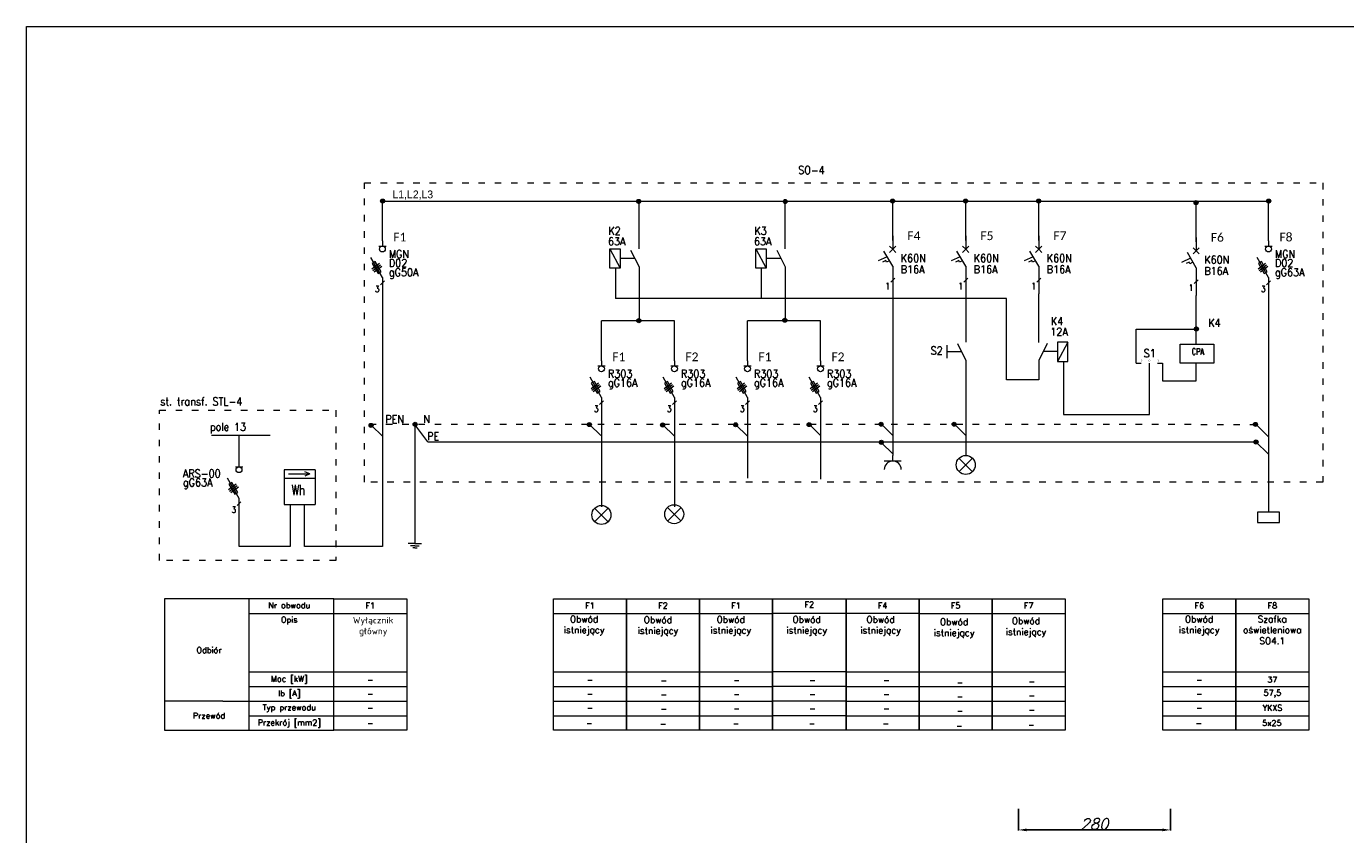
# Model space of a CAD drawing. Header units: millimetres. Extents: x 730 to 10409, y 1134 to 11940.
# Tile 45 of 49: x 730 to 3158, y 10453 to 11940. Entities that reach past the tile are written whole.
import ezdxf
from ezdxf.enums import TextEntityAlignment as Align

# ---------------------------------------------------------------- set-up
doc = ezdxf.new("R2010")
doc.units = ezdxf.units.MM
doc.linetypes.add('ACAD_ISO03W100', pattern=[30, 12, -18])
doc.layers.add('EL_OSP_Gniazda_Adresy', color=7, linetype='Continuous')
doc.layers.add('EL_OSP_Gniazda_Opisy', color=7, linetype='Continuous')
doc.layers.add('Schematy elektryka', color=7, linetype='Continuous', lineweight=9)
doc.layers.add('wymiary', color=3, linetype='Continuous', lineweight=5)
doc.styles.add('ELEKTR', font='romans.shx', dxfattribs={"width": 0.7})
doc.styles.add('ELEKTRYKA', font='simplex.shx')
doc.styles.add('INCOBEX', font='romans.shx', dxfattribs={"oblique": 15})
doc.styles.add('SBC_Oz', font='Calibri', dxfattribs={"height": 2})
doc.styles.add('STYLE3', font='romans.shx', dxfattribs={"width": 0.7, "height": 20})
doc.dimstyles.new('INCOBEX', dxfattribs={"dimtxt": 20, "dimasz": 15, "dimexe": 1.25, "dimexo": 0, "dimgap": 1, "dimtad": 1, "dimdec": 1, "dimtxsty": 'INCOBEX', "dimcen": 2.5, "dimadec": 1, "dimazin": 2, "dimtfac": 1, "dimtdec": 1, "dimtmove": 0, "dimatfit": 3, "dimfxl": 1, "dimarcsym": 0})

# ---------------------------------------------------------------- blocks, each defined once
blk = doc.blocks.new('*U40')
at = {"ltscale": 2}
for p, q in [((-15, 0), (15, 0)), ((0, 0), (0, -10))]:
    blk.add_line(p, q, dxfattribs=at)
blk.add_arc((0, 15), 15, 180, 0, dxfattribs=at)
at = {"layer": 'EL_OSP_Gniazda_Adresy', "ltscale": 2, "width": 0.7}
blk.add_attdef('ADRES', text='', height=19, dxfattribs=at).set_placement((20, 5), align=Align.MIDDLE_LEFT)
at = {"layer": 'EL_OSP_Gniazda_Opisy', "ltscale": 2, "width": 0.7}
blk.add_attdef('LICZBAGNIAZD', text='', height=16, dxfattribs=at).set_placement((0, 15), align=Align.MIDDLE_CENTER)
blk = doc.blocks.new('*D42')
at = {"layer": 'Defpoints', "color": 0, "transparency": 16777216}
for p in [(2555.6, 10500.4), (2835.6, 10500.4), (2835.6, 10461.6)]:
    blk.add_point(p, dxfattribs=at)
at = {"layer": 'wymiary', "color": 0, "lineweight": -2, "transparency": 16777216}
for p, q in [((2555.6, 10500.4), (2555.6, 10460.4)), ((2835.6, 10500.4), (2835.6, 10460.4)), ((2570.6, 10461.6), (2820.6, 10461.6))]:
    blk.add_line(p, q, dxfattribs=at)
at = {"layer": 'wymiary', "color": 0, "transparency": 16777216}
for points in [[(2570.6, 10464.1), (2570.6, 10459.1), (2555.6, 10461.6)], [(2820.6, 10464.1), (2820.6, 10459.1), (2835.6, 10461.6)]]:
    blk.add_solid(points, dxfattribs=at)
at = {"layer": 'wymiary', "color": 0, "transparency": 16777216, "insert": (2695.6, 10472.6), "char_height": 20, "attachment_point": 5, "style": 'INCOBEX'}
blk.add_mtext('280', dxfattribs=at)

msp = doc.modelspace()

# ---------------------------------------------------------------- hatches: boundary and pattern name
at = {"layer": 'Schematy elektryka', "lineweight": 15, "ltscale": 20}
h = msp.add_hatch(color=256, dxfattribs=at)
edge = h.paths.add_edge_path()
edge.add_arc((1385.18, 11618.94), 3.71, 0, 360)
h = msp.add_hatch(color=256, dxfattribs=at)
edge = h.paths.add_edge_path()
edge.add_arc((1856.46, 11618.33), 3.71, 0, 360)
h = msp.add_hatch(color=256, dxfattribs=at)
edge = h.paths.add_edge_path()
edge.add_arc((2126.23, 11618.18), 3.71, 0, 360)
h = msp.add_hatch(color=256, dxfattribs=at)
edge = h.paths.add_edge_path()
edge.add_arc((2323.84, 11618.94), 3.71, 0, 360)
h = msp.add_hatch(color=256, dxfattribs=at)
edge = h.paths.add_edge_path()
edge.add_arc((2458.24, 11618.94), 3.71, 0, 360)
h = msp.add_hatch(color=256, dxfattribs=at)
edge = h.paths.add_edge_path()
edge.add_arc((2592.64, 11618.94), 3.71, 0, 360)
h = msp.add_hatch(color=256, dxfattribs=at)
edge = h.paths.add_edge_path()
edge.add_arc((2882.46, 11616.09), 3.71, 0, 360)
h = msp.add_hatch(color=1, dxfattribs=at)
edge = h.paths.add_edge_path()
edge.add_arc((3016.25, 11618.94), 3.71, 0, 360)
h = msp.add_hatch(color=256, dxfattribs=at)
edge = h.paths.add_edge_path()
edge.add_arc((1856.8, 11398.82), 3.71, 0, 360)
h = msp.add_hatch(color=256, dxfattribs=at)
edge = h.paths.add_edge_path()
edge.add_arc((2125.54, 11399.51), 3.71, 0, 360)
h = msp.add_hatch(color=256, dxfattribs=at)
edge = h.paths.add_edge_path()
edge.add_arc((2883.14, 11383.56), 3.71, 0, 360)
h = msp.add_hatch(color=256, dxfattribs=at)
edge = h.paths.add_edge_path()
edge.add_arc((1364, 11206.13), 3.71, 0, 360)
h = msp.add_hatch(color=256, dxfattribs=at)
edge = h.paths.add_edge_path()
edge.add_arc((1445.07, 11208.14), 3.71, 0, 360)
h = msp.add_hatch(color=256, dxfattribs=at)
edge = h.paths.add_edge_path()
edge.add_arc((1765.77, 11207.62), 3.71, 0, 360)
h = msp.add_hatch(color=256, dxfattribs=at)
edge = h.paths.add_edge_path()
edge.add_arc((1900.66, 11206.81), 3.71, 0, 360)
h = msp.add_hatch(color=256, dxfattribs=at)
edge = h.paths.add_edge_path()
edge.add_arc((2034.95, 11207.18), 3.71, 0, 360)
h = msp.add_hatch(color=256, dxfattribs=at)
edge = h.paths.add_edge_path()
edge.add_arc((2170.33, 11207.55), 3.71, 0, 360)
h = msp.add_hatch(color=256, dxfattribs=at)
edge = h.paths.add_edge_path()
edge.add_arc((2302.77, 11208.3), 3.71, 0, 360)
h = msp.add_hatch(color=256, dxfattribs=at)
edge = h.paths.add_edge_path()
edge.add_arc((2437.17, 11208.3), 3.71, 0, 360)
h = msp.add_hatch(color=1, dxfattribs=at)
edge = h.paths.add_edge_path()
edge.add_arc((2991.83, 11208.02), 3.71, 0, 360)
h = msp.add_hatch(color=256, dxfattribs=at)
edge = h.paths.add_edge_path()
edge.add_arc((2303.33, 11174.91), 3.71, 0, 360)
h = msp.add_hatch(color=1, dxfattribs=at)
edge = h.paths.add_edge_path()
edge.add_arc((2992.94, 11175.54), 3.71, 0, 360)

# ---------------------------------------------------------------- linework, layer by layer
at = {"layer": 'Schematy elektryka', "lineweight": 15}
for p, q in [((1384.81, 11545.5), (1384.81, 11618.74)), ((2324.14, 11546.63), (2324.14, 11619.87)), ((2458.54, 11546.63), (2458.54, 11619.87)), ((2592.94, 11546.63), (2592.94, 11619.87)), ((2882.75, 11543.78), (2882.75, 11617.02)), ((1384.81, 11558.94), (1384.81, 11558.94)), ((2324.14, 11554.83), (2324.14, 11568.27)), ((2458.54, 11554.83), (2458.54, 11568.27)), ((2592.94, 11554.83), (2592.94, 11568.27)), ((2882.75, 11551.98), (2882.75, 11565.42)), ((1378.09, 11536.09), (1391.53, 11536.09)), ((1384.81, 11545.5), (1384.81, 11536.09)), ((2324.14, 11530.14), (2318.4, 11535.88)), ((2324.14, 11554.83), (2324.14, 11530.14)), ((2324.14, 11530.14), (2329.87, 11535.88)), ((2458.54, 11530.14), (2452.8, 11535.88)), ((2458.54, 11554.83), (2458.54, 11530.14)), ((2458.54, 11530.14), (2464.27, 11535.88)), ((2592.94, 11530.14), (2587.2, 11535.88)), ((2592.94, 11554.83), (2592.94, 11530.14)), ((2592.94, 11530.14), (2598.67, 11535.88)), ((2882.75, 11551.98), (2882.75, 11527.29)), ((2313.95, 11516.54), (2297.3, 11508.78)), ((2324.14, 11498.89), (2307.88, 11527.06)), ((2324.14, 11530.14), (2318.4, 11524.41)), ((2324.14, 11530.14), (2329.87, 11524.41)), ((2448.35, 11516.54), (2431.7, 11508.78)), ((2458.54, 11498.89), (2442.28, 11527.06)), ((2458.54, 11530.14), (2452.8, 11524.41)), ((2458.54, 11530.14), (2464.27, 11524.41)), ((2582.75, 11516.54), (2566.1, 11508.78)), ((2592.94, 11498.89), (2576.68, 11527.06)), ((2592.94, 11530.14), (2587.2, 11524.41)), ((2592.94, 11530.14), (2598.67, 11524.41)), ((2872.56, 11513.69), (2855.91, 11505.93)), ((2882.75, 11496.04), (2866.49, 11524.2)), ((2882.75, 11527.29), (2877.01, 11533.03)), ((2882.75, 11527.29), (2877.01, 11521.56)), ((2882.75, 11527.29), (2888.48, 11533.03)), ((2882.75, 11527.29), (2888.48, 11521.56)), ((2311.27, 11509.39), (2305.55, 11506.73)), ((2312.6, 11506.54), (2311.27, 11509.39)), ((2318.21, 11509.15), (2312.6, 11506.54)), ((2324.14, 11498.89), (2324.14, 11474.21)), ((2445.67, 11509.39), (2439.95, 11506.73)), ((2447, 11506.54), (2445.67, 11509.39)), ((2452.61, 11509.15), (2447, 11506.54)), ((2458.54, 11498.89), (2458.54, 11474.21)), ((2580.07, 11509.39), (2574.35, 11506.73)), ((2581.4, 11506.54), (2580.07, 11509.39)), ((2587.01, 11509.15), (2581.4, 11506.54)), ((2592.94, 11498.89), (2592.94, 11474.21)), ((2869.88, 11506.54), (2864.17, 11503.88)), ((2871.22, 11503.68), (2869.88, 11506.54)), ((2876.83, 11506.3), (2871.22, 11503.68)), ((2882.75, 11496.04), (2882.75, 11471.35)), ((2324.14, 11479.43), (2324.14, 11447.93)), ((2458.54, 11479.43), (2458.54, 11447.93)), ((2592.94, 11479.43), (2592.94, 11447.93)), ((2882.75, 11476.58), (2882.75, 11445.08)), ((2324.14, 11452.55), (2324.14, 11452.55)), ((2458.54, 11452.55), (2458.54, 11452.55)), ((2592.94, 11452.55), (2592.94, 11452.55)), ((2882.75, 11449.7), (2882.75, 11449.7)), ((1788.01, 11325.07), (1788.01, 11398.3)), ((1922.41, 11325.07), (1922.41, 11398.3)), ((2056.81, 11325.07), (2056.81, 11398.3)), ((2191.21, 11325.07), (2191.21, 11398.3)), ((1788.01, 11338.51), (1788.01, 11338.51)), ((1788.01, 11325.07), (1788.01, 11315.66)), ((1922.41, 11338.51), (1922.41, 11338.51)), ((1922.41, 11325.07), (1922.41, 11315.66)), ((2056.81, 11338.51), (2056.81, 11338.51)), ((2056.81, 11325.07), (2056.81, 11315.66)), ((2191.21, 11338.51), (2191.21, 11338.51)), ((2191.21, 11325.07), (2191.21, 11315.66)), ((1781.29, 11315.66), (1794.73, 11315.66)), ((1915.69, 11315.66), (1929.13, 11315.66)), ((2050.09, 11315.66), (2063.53, 11315.66)), ((2184.49, 11315.66), (2197.93, 11315.66)), ((1385.07, 11185.97), (1364.47, 11206.16)), ((1468.52, 11175.58), (1444.55, 11207.58)), ((1786.84, 11187.46), (1766.25, 11207.65)), ((1921.73, 11186.66), (1901.14, 11206.84)), ((2056.02, 11187.02), (2035.43, 11207.21)), ((2191.4, 11187.39), (2170.8, 11207.58)), ((2323.84, 11188.15), (2303.25, 11208.33)), ((2458.24, 11188.15), (2437.65, 11208.33)), ((2324.14, 11153.94), (2303.54, 11174.12)), ((1114.18, 11129.87), (1127.62, 11129.87)), ((1139.4, 10886.89), (983.5, 10886.89)), ((1139.4, 10644.97), (1139.4, 10886.89)), ((1139.4, 10860.01), (1295.31, 10860.01)), ((1295.31, 10860.01), (1429.71, 10860.01)), ((1699.64, 10860.01), (1834.04, 10860.01)), ((1834.04, 10860.01), (1968.44, 10860.01)), ((1968.44, 10860.01), (2102.84, 10860.01)), ((2238.38, 10860.24), (2372.78, 10860.24)), ((2372.78, 10860.01), (2507.18, 10860.01)), ((2507.18, 10860.01), (2641.58, 10860.01)), ((2821.41, 10860.01), (2955.81, 10860.01)), ((1139.4, 10752.49), (1295.31, 10752.49)), ((1295.31, 10752.49), (1429.71, 10752.49)), ((1699.64, 10752.49), (1834.04, 10752.49)), ((1834.04, 10752.49), (1968.44, 10752.49)), ((1968.44, 10752.49), (2102.84, 10752.49)), ((2238.38, 10752.49), (2372.78, 10752.49)), ((2372.78, 10752.49), (2507.18, 10752.49)), ((2507.18, 10752.49), (2641.58, 10752.49)), ((2821.41, 10752.49), (2955.81, 10752.49)), ((1139.4, 10725.61), (1295.31, 10725.61)), ((1295.31, 10725.61), (1429.71, 10725.61)), ((1699.64, 10725.61), (1834.04, 10725.61)), ((1834.04, 10725.61), (1968.44, 10725.61)), ((1968.44, 10725.61), (2102.84, 10725.61)), ((2238.38, 10725.61), (2372.78, 10725.61)), ((2372.78, 10725.61), (2507.18, 10725.61)), ((2507.18, 10725.61), (2641.58, 10725.61)), ((2821.41, 10725.61), (2955.81, 10725.61)), ((1091.02, 10698.73), (983.5, 10698.73)), ((1091.02, 10698.73), (1214.67, 10698.73)), ((1091.02, 10698.73), (1295.31, 10698.73)), ((1295.31, 10698.73), (1429.71, 10698.73)), ((1699.64, 10698.73), (1834.04, 10698.73)), ((1834.04, 10698.73), (1968.44, 10698.73)), ((1968.44, 10698.73), (2102.84, 10698.73)), ((2238.38, 10698.73), (2372.78, 10698.73)), ((2372.78, 10698.73), (2507.18, 10698.73)), ((2507.18, 10698.73), (2641.58, 10698.73)), ((2821.41, 10698.73), (2955.81, 10698.73)), ((1139.4, 10671.85), (1295.31, 10671.85)), ((1295.31, 10671.85), (1429.71, 10671.85)), ((1699.64, 10671.85), (1834.04, 10671.85)), ((1834.04, 10671.85), (1968.44, 10671.85)), ((1968.44, 10671.85), (2102.84, 10671.85)), ((2238.38, 10671.85), (2372.78, 10671.85)), ((2372.78, 10671.85), (2507.18, 10671.85)), ((2507.18, 10671.85), (2641.58, 10671.85)), ((2821.41, 10671.85), (2955.81, 10671.85)), ((983.5, 10644.97), (1139.4, 10644.97)), ((1037.26, 10644.97), (1037.26, 10644.97))]:
    msp.add_line(p, q, dxfattribs=at)
at = {"layer": 'Schematy elektryka'}
for p, q in [((1385.18, 11618.94), (3016.25, 11618.94)), ((1857.15, 11530.96), (1857.15, 11619.99)), ((2125.95, 11530.85), (2125.95, 11619.99)), ((1813.62, 11495.76), (1813.62, 11439.8)), ((1857.15, 11497.78), (1857.15, 11398.38)), ((2082.3, 11495.63), (2082.3, 11439.72)), ((2125.95, 11497.78), (2125.95, 11398.38)), ((2533.81, 11439.59), (1813.62, 11439.8)), ((2458.54, 11447.93), (2458.54, 11359.05)), ((2533.81, 11289.99), (2533.81, 11439.59)), ((2592.94, 11358.8), (2592.94, 11447.93)), ((2882.75, 11355.95), (2882.75, 11445.08)), ((1922.41, 11398.3), (1788.01, 11398.3)), ((2191.21, 11398.3), (2056.81, 11398.3)), ((2772.53, 11320.49), (2772.53, 11383.49)), ((2772.53, 11383.49), (2882.73, 11383.49)), ((2424.54, 11341.85), (2424.54, 11353.58)), ((2424.54, 11330.12), (2424.54, 11341.85)), ((2592.94, 11325.73), (2592.94, 11289.99)), ((2638.21, 11323.58), (2638.21, 11226.33)), ((2772.53, 11320.49), (2781.62, 11320.49)), ((2796.73, 11226.33), (2796.73, 11320.49)), ((2811.83, 11320.49), (2820.93, 11320.49)), ((2820.93, 11320.49), (2820.93, 11287.98)), ((2882.59, 11287.98), (2882.59, 11320.39)), ((2592.94, 11289.99), (2533.81, 11289.99)), ((2820.93, 11287.98), (2882.59, 11287.98)), ((1788.01, 11257.57), (1788.01, 11056.28)), ((1922.41, 11257.57), (1922.41, 11056.28)), ((2056.81, 11257.57), (2056.81, 11108.97)), ((2191.21, 11257.57), (2191.21, 11107.22)), ((2638.21, 11226.33), (2796.73, 11226.33)), ((1444.55, 11207.58), (1444.55, 10988.68)), ((1070.29, 11187.82), (1178.07, 11187.82)), ((1120.9, 11129.87), (1120.9, 11187.97)), ((1120.9, 10983.26), (1120.9, 11071.78)), ((1215.23, 11060.24), (1215.23, 10983.26)), ((1241.6, 10983.26), (1241.6, 11059.1)), ((1215.23, 10983.26), (1120.9, 10983.26)), ((1384.81, 10983.26), (1241.6, 10983.26)), ((1444.55, 10988.68), (1432.55, 10988.68)), ((1444.55, 10984.68), (1436.55, 10984.68)), ((1444.55, 10980.68), (1440.55, 10980.68)), ((1444.55, 10988.68), (1456.55, 10988.68)), ((1444.55, 10984.68), (1452.55, 10984.68)), ((1444.55, 10980.68), (1448.55, 10980.68)), ((983.5, 10886.89), (983.5, 10644.97)), ((2102.84, 10860.24), (2238.38, 10860.24)), ((2102.84, 10753.4), (2238.38, 10753.4)), ((2102.84, 10726.29), (2238.38, 10726.29)), ((2102.84, 10699.18), (2238.38, 10699.18)), ((2102.84, 10672.08), (2238.38, 10672.08))]:
    msp.add_line(p, q, dxfattribs=at)
at = {"layer": 'Schematy elektryka', "color": 1, "lineweight": 15}
for p, q in [((3015.87, 11545.5), (3015.87, 11618.74)), ((3015.87, 11558.94), (3015.87, 11558.94)), ((3009.15, 11536.09), (3022.59, 11536.09)), ((3015.87, 11545.5), (3015.87, 11536.09)), ((3015.87, 11184.94), (2992.3, 11208.34)), ((3015.87, 11153.16), (2991.9, 11176.6)), ((2955.81, 10860.01), (3090.21, 10860.01)), ((2955.81, 10752.49), (3090.21, 10752.49)), ((2955.81, 10725.61), (3090.21, 10725.61)), ((2955.81, 10698.73), (3090.21, 10698.73)), ((2955.81, 10671.85), (3090.21, 10671.85))]:
    msp.add_line(p, q, dxfattribs=at)
at = {"layer": 'Schematy elektryka', "lineweight": 18}
for p, q in [((1384.81, 11478.01), (1363.8, 11515.11)), ((1365.6, 11494.42), (1379.5, 11504.88)), ((1367.36, 11491.33), (1381.25, 11501.79)), ((1369.84, 11488.79), (1383.74, 11499.25)), ((1788.01, 11257.57), (1767, 11294.68)), ((1922.41, 11257.57), (1901.4, 11294.68)), ((2056.81, 11257.57), (2035.8, 11294.68)), ((2191.21, 11257.57), (2170.2, 11294.68)), ((1768.8, 11273.98), (1782.7, 11284.45)), ((1770.56, 11270.89), (1784.45, 11281.36)), ((1773.05, 11268.36), (1786.94, 11278.82)), ((1903.2, 11273.98), (1917.1, 11284.45)), ((1904.96, 11270.89), (1918.85, 11281.36)), ((1907.45, 11268.36), (1921.34, 11278.82)), ((2037.6, 11273.98), (2051.5, 11284.45)), ((2039.36, 11270.89), (2053.25, 11281.36)), ((2041.85, 11268.36), (2055.74, 11278.82)), ((2172, 11273.98), (2185.9, 11284.45)), ((2173.76, 11270.89), (2187.65, 11281.36)), ((2176.25, 11268.36), (2190.14, 11278.82)), ((1260.94, 11124.08), (1203.76, 11124.08)), ((1203.76, 11124.08), (1203.76, 11060.29)), ((1260.94, 11124.08), (1203.76, 11124.08)), ((1120.9, 11071.78), (1099.89, 11108.89)), ((1101.7, 11088.2), (1115.59, 11098.66)), ((1203.76, 11108.71), (1260.94, 11108.71)), ((1212.01, 11116.74), (1251.32, 11116.74)), ((1251.32, 11116.74), (1241.86, 11120.71)), ((1251.32, 11116.74), (1241.86, 11112.77)), ((1103.45, 11085.1), (1117.34, 11095.57)), ((1105.94, 11082.57), (1119.83, 11093.03)), ((1203.76, 11060.29), (1260.94, 11060.29))]:
    msp.add_line(p, q, dxfattribs=at)
at = {"layer": 'Schematy elektryka', "lineweight": 15, "ltscale": 0.6}
for p, q in [((1803.44, 11531.08), (1822.63, 11495.65)), ((1841.77, 11528.68), (1857.15, 11497.78)), ((2072.24, 11531.08), (2091.43, 11495.65)), ((2110.57, 11528.68), (2125.95, 11497.78)), ((1384.81, 11478.01), (1384.81, 10983.26)), ((2324.14, 11452.55), (2324.14, 11150.85)), ((2443.15, 11356.63), (2458.54, 11325.73)), ((2608.32, 11356.63), (2592.94, 11325.73)), ((2646.65, 11359.03), (2627.45, 11323.6)), ((2458.54, 11325.73), (2458.54, 11150.85))]:
    msp.add_line(p, q, dxfattribs=at)
at = {"layer": 'Schematy elektryka', "lineweight": 15, "ltscale": 0.3}
for p, q in [((1823.15, 11513.9), (1849.13, 11513.9)), ((2091.95, 11513.9), (2117.93, 11513.9)), ((2424.54, 11341.85), (2450.51, 11341.85)), ((2626.93, 11341.85), (2600.96, 11341.85))]:
    msp.add_line(p, q, dxfattribs=at)
at = {"layer": 'Schematy elektryka', "color": 1, "lineweight": 18}
for p, q in [((3015.87, 11478.01), (2994.86, 11515.11)), ((2996.67, 11494.42), (3010.56, 11504.88)), ((2998.42, 11491.33), (3012.32, 11501.79)), ((3000.91, 11488.79), (3014.81, 11499.25))]:
    msp.add_line(p, q, dxfattribs=at)
at = {"layer": 'Schematy elektryka', "lineweight": 15, "ltscale": 2}
for p, q in [((1388.41, 11471.91), (1381.21, 11464.71)), ((2327.74, 11477.15), (2320.54, 11469.95)), ((2462.14, 11477.15), (2454.94, 11469.95)), ((2596.54, 11477.15), (2589.34, 11469.95)), ((2886.35, 11474.29), (2879.15, 11467.09)), ((1791.61, 11251.47), (1784.41, 11244.27)), ((1926.01, 11251.47), (1918.81, 11244.27)), ((2060.41, 11251.47), (2053.21, 11244.27)), ((2194.81, 11251.47), (2187.61, 11244.27)), ((2446.54, 11145.35), (2470.54, 11121.35)), ((2470.54, 11145.35), (2446.54, 11121.35)), ((1124.5, 11065.68), (1117.3, 11058.48)), ((1775.91, 11053.25), (1799.91, 11029.25)), ((1799.91, 11053.25), (1775.91, 11029.25)), ((1909.93, 11054.63), (1933.93, 11030.63)), ((1933.93, 11054.63), (1909.93, 11030.63))]:
    msp.add_line(p, q, dxfattribs=at)
at = {"layer": 'Schematy elektryka', "color": 1, "lineweight": 15, "ltscale": 2}
msp.add_line((3019.47, 11471.91), (3012.27, 11464.71), dxfattribs=at)
at = {"layer": 'Schematy elektryka', "color": 1, "lineweight": 15, "ltscale": 0.6}
msp.add_line((3015.87, 11478.01), (3015.87, 11046.29), dxfattribs=at)
at = {"layer": 'Schematy elektryka', "linetype": 'ACAD_ISO03W100'}
msp.add_line((1361.23, 11208.5), (2991.83, 11208.02), dxfattribs=at)
at = {"layer": 'Schematy elektryka', "linetype": 'ByBlock', "lineweight": 15, "ltscale": 0.7}
msp.add_line((1468.52, 11175.58), (2992.94, 11175.54), dxfattribs=at)
at = {"layer": 'Schematy elektryka', "lineweight": 18, "ltscale": 0.6}
msp.add_line((1260.94, 11124.08), (1260.94, 11060.29), dxfattribs=at)
at = {"layer": 'Schematy elektryka'}
for points in [[(729.51, 11940.44), (4929.51, 11940.44), (4929.51, 8970.44), (729.51, 8970.44)], [(2102.84, 10644.97), (2102.84, 10887.03), (2238.38, 10887.03), (2238.38, 10644.97)]]:
    msp.add_lwpolyline(points, close=True, dxfattribs=at)
at = {"layer": 'Schematy elektryka', "linetype": 'ACAD_ISO03W100'}
for points in [[(1351.63, 11652.5), (3115.79, 11652.5), (3115.79, 11101.58), (1351.63, 11101.58)], [(974.31, 11233.99), (1299.32, 11233.99), (1299.32, 10957.67), (974.31, 10957.67)]]:
    msp.add_lwpolyline(points, close=True, dxfattribs=at)
at = {"layer": 'Schematy elektryka', "lineweight": 15, "ltscale": 0.6}
for points in [[(1803.44, 11531.08), (1822.63, 11531.08), (1822.63, 11495.65), (1803.44, 11495.65)], [(2072.24, 11531.08), (2091.43, 11531.08), (2091.43, 11495.65), (2072.24, 11495.65)], [(2646.65, 11359.03), (2627.45, 11359.03), (2627.45, 11323.6), (2646.65, 11323.6)], [(2853.47, 11355.48), (2915.26, 11355.48), (2915.26, 11320.48), (2853.47, 11320.48)]]:
    msp.add_lwpolyline(points, close=True, dxfattribs=at)
at = {"layer": 'Schematy elektryka', "lineweight": 18}
for points in [[(1376.93, 11485.66), (1382.52, 11488.89), (1371.77, 11507.51), (1366.18, 11504.28)], [(1780.13, 11265.23), (1785.72, 11268.45), (1774.97, 11287.08), (1769.38, 11283.85)], [(1914.53, 11265.23), (1920.12, 11268.45), (1909.37, 11287.08), (1903.78, 11283.85)], [(2048.93, 11265.23), (2054.52, 11268.45), (2043.77, 11287.08), (2038.18, 11283.85)], [(2183.33, 11265.23), (2188.92, 11268.45), (2178.17, 11287.08), (2172.58, 11283.85)], [(1113.03, 11079.44), (1118.61, 11082.66), (1107.86, 11101.29), (1102.28, 11098.06)]]:
    msp.add_lwpolyline(points, close=True, dxfattribs=at)
at = {"layer": 'Schematy elektryka', "color": 1, "lineweight": 18}
msp.add_lwpolyline([(3008, 11485.66), (3013.59, 11488.89), (3002.83, 11507.51), (2997.25, 11504.28)], close=True, dxfattribs=at)
at = {"layer": 'Schematy elektryka', "color": 1, "lineweight": 15, "ltscale": 0.6}
msp.add_lwpolyline([(3036.37, 11046.29), (2995.38, 11046.29), (2995.38, 11027.48), (3036.37, 11027.48)], close=True, dxfattribs=at)
at = {"layer": 'Schematy elektryka', "lineweight": 15}
msp.add_lwpolyline([(1091.02, 10644.97), (1295.31, 10644.97), (1295.31, 10886.89), (1091.02, 10886.89)], dxfattribs=at)
for points in [[(1295.31, 10644.97), (1295.31, 10886.89), (1429.71, 10886.89), (1429.71, 10644.97)], [(1699.64, 10644.97), (1699.64, 10886.89), (1834.04, 10886.89), (1834.04, 10644.97)], [(1834.04, 10644.97), (1834.04, 10886.89), (1968.44, 10886.89), (1968.44, 10644.97)], [(1968.44, 10644.97), (1968.44, 10886.89), (2102.84, 10886.89), (2102.84, 10644.97)], [(2238.38, 10644.97), (2238.38, 10886.89), (2372.78, 10886.89), (2372.78, 10644.97)], [(2372.78, 10644.97), (2372.78, 10886.89), (2507.18, 10886.89), (2507.18, 10644.97)], [(2507.18, 10644.97), (2507.18, 10886.89), (2641.58, 10886.89), (2641.58, 10644.97)], [(2821.41, 10644.97), (2821.41, 10886.89), (2955.81, 10886.89), (2955.81, 10644.97)]]:
    msp.add_lwpolyline(points, close=True, dxfattribs=at)
at = {"layer": 'Schematy elektryka', "color": 1, "lineweight": 15}
msp.add_lwpolyline([(2955.81, 10644.97), (2955.81, 10886.89), (3090.21, 10886.89), (3090.21, 10644.97)], close=True, dxfattribs=at)
at = {"layer": 'Schematy elektryka', "lineweight": 15, "ltscale": 20}
for centre in [(1385.18, 11618.94), (1856.46, 11618.33), (2126.23, 11618.18), (2323.84, 11618.94), (2458.24, 11618.94), (2592.64, 11618.94), (2882.46, 11616.09), (1856.8, 11398.82), (2125.54, 11399.51), (2883.14, 11383.56), (1364, 11206.13), (1445.07, 11208.14), (1765.77, 11207.62), (1900.66, 11206.81), (2034.95, 11207.18), (2170.33, 11207.55), (2302.77, 11208.3), (2437.17, 11208.3), (2303.33, 11174.91)]:
    msp.add_circle(centre, 3.71, dxfattribs=at)
at = {"layer": 'Schematy elektryka', "color": 1, "lineweight": 15, "ltscale": 20}
for centre in [(3016.25, 11618.94), (2991.83, 11208.02), (2992.94, 11175.54)]:
    msp.add_circle(centre, 3.71, dxfattribs=at)
at = {"layer": 'Schematy elektryka', "lineweight": 15}
for centre in [(1384.81, 11530.72), (1788.01, 11310.28), (1922.41, 11310.28), (2056.81, 11310.28), (2191.21, 11310.28), (1120.9, 11124.49)]:
    msp.add_circle(centre, 5.38, dxfattribs=at)
at = {"layer": 'Schematy elektryka', "color": 1, "lineweight": 15}
msp.add_circle((3015.87, 11530.72), 5.38, dxfattribs=at)
at = {"layer": 'Schematy elektryka'}
for centre in [(2458.54, 11133.35), (1787.91, 11041.25), (1921.93, 11042.63)]:
    msp.add_circle(centre, 17.5, dxfattribs=at)

# ---------------------------------------------------------------- block references
at = {"layer": 'Schematy elektryka', "lineweight": 15, "ltscale": 2, "xscale": 1.040000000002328, "yscale": 1.040000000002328, "zscale": 1.040000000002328, "rotation": 180}
msp.add_blockref('*U40', (2324.14, 11140.45), dxfattribs=at)

# ---------------------------------------------------------------- texts
at = {"layer": 'Schematy elektryka', "lineweight": 15, "ltscale": 2, "style": 'ELEKTR'}
for s, height, width, p in [('SO-4', 14.4, 0.9, (2150.2, 11675.93)), ('K2', 14.4, 0.9, (1800.78, 11564.12)), ('K3', 14.4, 0.9, (2069.58, 11564.12)), ('63A', 14.4, 0.9, (1799.88, 11544.76)), ('63A', 14.4, 0.9, (2068.68, 11544.76)), ('MGN', 14.4, 0.9, (1396.66, 11521.47)), ('D02', 14.4, 0.9, (1396.66, 11504.95)), ('K60N', 14.4, 0.9, (2338.95, 11513.82)), ('K60N', 14.4, 0.9, (2473.35, 11513.82)), ('K60N', 14.4, 0.9, (2607.75, 11513.82)), ('K60N', 14.4, 0.9, (2897.57, 11510.96)), ('gG50A', 14.4, 0.9, (1396.66, 11487.93)), ('B16A', 14.4, 0.9, (2338.95, 11493.16)), ('B16A', 14.4, 0.9, (2473.35, 11493.16)), ('B16A', 14.4, 0.9, (2607.75, 11493.16)), ('B16A', 14.4, 0.9, (2897.57, 11490.31)), ('3', 12, 0.7, (1371.51, 11457.19)), ('1', 12, 0.7, (2310.84, 11462.43)), ('1', 12, 0.7, (2445.24, 11462.43)), ('1', 12, 0.7, (2579.64, 11462.43)), ('1', 12, 0.7, (2869.45, 11459.58)), ('K4', 14.4, 0.9, (2615.17, 11397.81)), ('K4', 14.4, 0.9, (2904.98, 11394.96)), ('12A', 14.4, 0.9, (2614.27, 11378.45)), ('S2', 14.4, 0.9, (2394.07, 11343.93)), ('S1', 14.4, 0.9, (2786.09, 11339)), ('gG16A', 14.4, 0.9, (1799.86, 11284.51)), ('R303', 14.4, 0.9, (1799.86, 11301.04)), ('gG16A', 14.4, 0.9, (1934.26, 11284.51)), ('R303', 14.4, 0.9, (1934.26, 11301.04)), ('gG16A', 14.4, 0.9, (2068.66, 11284.51)), ('R303', 14.4, 0.9, (2068.66, 11301.04)), ('gG16A', 14.4, 0.9, (2203.06, 11284.51)), ('R303', 14.4, 0.9, (2203.06, 11301.04)), ('st. transf. STL-4', 14.4, 0.9, (975.98, 11250.13)), ('3', 12, 0.7, (1774.71, 11236.75)), ('3', 12, 0.7, (1909.11, 11236.75)), ('3', 12, 0.7, (2043.51, 11236.75)), ('3', 12, 0.7, (2177.91, 11236.75)), ('PEN', 14.4, 0.9, (1390.29, 11217.5)), ('N', 14.4, 0.9, (1460.21, 11217.86)), ('pole 13', 14.4, 0.9, (1067.23, 11203.46)), ('PE', 14.4, 0.9, (1467.2, 11186.23)), ('ARS-00', 14.4, 0.9, (1017.64, 11117.52)), ('gG63A', 14.4, 0.9, (1017.64, 11101)), ('3', 12, 0.7, (1107.6, 11050.97))]:
    msp.add_text(s, height=height, dxfattribs=dict(at, width=width)).set_placement(p, align=Align.MIDDLE_LEFT)
at = {"layer": 'Schematy elektryka', "color": 1, "lineweight": 15, "ltscale": 2, "style": 'ELEKTR'}
for s, height, width, p in [('MGN', 14.4, 0.9, (3027.73, 11521.47)), ('D02', 14.4, 0.9, (3027.73, 11504.95)), ('gG63A', 14.4, 0.9, (3027.73, 11487.93)), ('3', 12, 0.7, (3002.58, 11457.19))]:
    msp.add_text(s, height=height, dxfattribs=dict(at, width=width)).set_placement(p, align=Align.MIDDLE_LEFT)
at = {"layer": 'Schematy elektryka', "lineweight": 18, "ltscale": 2, "style": 'ELEKTR', "width": 0.7}
msp.add_text('Wh', height=19.2, dxfattribs=at).set_placement((1217.5, 11087), align=Align.MIDDLE_LEFT)
at = {"layer": 'Schematy elektryka', "lineweight": 15, "style": 'ELEKTRYKA'}
for s, p in [('Nr obwodu', (1213.38, 10874.93)), ('Opis', (1213.38, 10847.02)), ('Odbiór', (1065.78, 10792.81)), ('Moc [kW]', (1213.38, 10739.05)), ('Ib [A]', (1213.38, 10712.17)), ('Typ przewodu', (1213.38, 10685.29)), ('Przewód', (1065.78, 10671.85)), ('Przekrój [mm2]', (1213.38, 10658.41))]:
    msp.add_text(s, height=10.752, dxfattribs=at).set_placement(p, align=Align.MIDDLE)
at = {"layer": 'Schematy elektryka', "lineweight": 15, "insert": (1403.25, 11638.41), "char_height": 14.4, "width": 8.1082, "attachment_point": 1}
msp.add_mtext('L1,L2,L3', dxfattribs=at)
at = {"layer": 'Schematy elektryka', "lineweight": 15, "ltscale": 0.6, "insert": (2874.62, 11347.9), "char_height": 12, "width": 66.2048, "attachment_point": 1, "style": 'STYLE3'}
msp.add_mtext('CPA', dxfattribs=at)
at = {"layer": 'Schematy elektryka', "char_height": 4, "attachment_point": 1}
for s, insert in [('2', (2780.69, 11327.17)), ('0', (2795.25, 11327.25)), ('1', (2811.07, 11327.25))]:
    msp.add_mtext_dynamic_manual_height_columns(s, width=13.1463, gutter_width=12.5, heights=[0], dxfattribs=dict(at, insert=insert))
at = {"layer": 'Schematy elektryka', "lineweight": 15, "style": 'ELEKTRYKA'}
for s, insert, char_height, width, attachment_point in [('F1', (1362.51, 10874.51), 10.752, 115.9378, 5), ('F1', (1766.84, 10874.51), 10.752, 115.9378, 5), ('F2', (1901.24, 10874.51), 10.752, 115.9378, 5), ('F1', (2035.64, 10874.51), 10.752, 115.9378, 5), ('F4', (2305.58, 10874.51), 10.752, 115.9378, 5), ('F5', (2439.98, 10874.51), 10.752, 115.9378, 5), ('F7', (2574.38, 10874.51), 10.752, 115.9378, 5), ('F6', (2888.61, 10874.51), 10.752, 115.9378, 5), ('Wyłącznik główny', (1367.89, 10853.54), 12, 80, 2), ('Obwód istniejący', (1756, 10855.62), 12, 80, 2), ('Obwód istniejący', (1891.93, 10854.21), 12, 80, 2), ('Obwód istniejący', (2025.97, 10854.84), 12, 80, 2), ('Obwód istniejący', (2165.73, 10854.84), 12, 80, 2), ('Obwód istniejący', (2301.76, 10854.85), 12, 80, 2), ('Obwód istniejący', (2569.4, 10852.24), 12, 80, 2), ('Obwód istniejący', (2888, 10855.53), 12, 80, 2), ('Obwód istniejący', (2437.02, 10850.44), 12, 80, 2), ('-', (1362.51, 10738.16), 10.75, 134.4, 5), ('-', (1766.84, 10738.16), 10.75, 134.4, 5), ('-', (1902.77, 10736.75), 10.75, 134.4, 5), ('-', (2036.81, 10737.39), 10.75, 134.4, 5), ('-', (2176.57, 10737.39), 10.75, 134.4, 5), ('-', (2312.61, 10737.4), 10.75, 134.4, 5), ('-', (2447.86, 10732.98), 10.75, 134.4, 5), ('-', (2580.24, 10734.78), 10.75, 134.4, 5), ('-', (2888.61, 10738.16), 10.75, 134.4, 5), ('-', (1362.51, 10712.41), 10.75, 134.4, 5), ('-', (1766.84, 10712.41), 10.75, 134.4, 5), ('-', (1902.77, 10711), 10.75, 134.4, 5), ('-', (2036.81, 10711.64), 10.75, 134.4, 5), ('-', (2176.57, 10711.64), 10.75, 134.4, 5), ('-', (2312.61, 10711.65), 10.75, 134.4, 5), ('-', (2580.24, 10709.03), 10.75, 134.4, 5), ('-', (2888.61, 10712.41), 10.75, 134.4, 5), ('-', (1362.51, 10686.25), 10.75, 134.4, 5), ('-', (1766.84, 10686.25), 10.75, 134.4, 5), ('-', (1902.77, 10684.84), 10.75, 134.4, 5), ('-', (2036.81, 10685.48), 10.75, 134.4, 5), ('-', (2176.57, 10685.48), 10.75, 134.4, 5), ('-', (2312.61, 10685.48), 10.75, 134.4, 5), ('-', (2447.86, 10707.23), 10.75, 134.4, 5), ('-', (2888.61, 10686.25), 10.75, 134.4, 5), ('-', (2447.86, 10681.07), 10.75, 134.4, 5), ('-', (2580.24, 10682.87), 10.75, 134.4, 5), ('-', (1362.51, 10658.39), 10.75, 134.4, 5), ('-', (1765.81, 10658.39), 10.75, 134.4, 5), ('-', (1901.74, 10656.98), 10.75, 134.4, 5), ('-', (2035.78, 10657.62), 10.75, 134.4, 5), ('-', (2175.53, 10657.62), 10.75, 134.4, 5), ('-', (2311.57, 10657.63), 10.75, 134.4, 5), ('-', (2446.83, 10653.21), 10.75, 134.4, 5), ('-', (2579.21, 10655.01), 10.75, 134.4, 5), ('-', (2887.57, 10658.39), 10.75, 134.4, 5)]:
    msp.add_mtext(s, dxfattribs=dict(at, insert=insert, char_height=char_height, width=width, attachment_point=attachment_point))
at = {"layer": 'Schematy elektryka', "insert": (2170.61, 10876.44), "char_height": 10.843, "width": 116.9157, "attachment_point": 5, "style": 'ELEKTRYKA'}
msp.add_mtext('F2', dxfattribs=at)
at = {"layer": 'Schematy elektryka', "color": 1, "lineweight": 15, "style": 'ELEKTRYKA'}
for s, insert, char_height, width, attachment_point in [('F8', (3023.01, 10874.51), 10.752, 115.9378, 5), ('Szafka oświetleniowa SO4.1', (3022.79, 10855.62), 12, 80, 2), ('37', (3023.01, 10738.16), 10.752, 134.4, 5), ('57,5', (3023.01, 10712.41), 10.752, 134.4, 5), ('YKXS', (3023.01, 10686.25), 10.752, 134.4, 5), ('5x25', (3021.97, 10658.39), 10.752, 134.4, 5)]:
    msp.add_mtext(s, dxfattribs=dict(at, insert=insert, char_height=char_height, width=width, attachment_point=attachment_point))
at = {"layer": 'Schematy elektryka', "lineweight": 15, "style": 'SBC_Oz'}
for tag, p in [('F1', (1404.85, 11544.69)), ('F4', (2351.03, 11547.08)), ('F5', (2485.43, 11547.08)), ('F7', (2619.83, 11547.08)), ('F6', (2909.65, 11544.23)), ('F1', (1808.05, 11324.26)), ('F2', (1942.45, 11324.26)), ('F1', (2076.85, 11324.26)), ('F2', (2211.25, 11324.26))]:
    msp.add_attdef(tag, p, '', height=16, dxfattribs=at)
at = {"layer": 'Schematy elektryka', "color": 1, "lineweight": 15, "style": 'SBC_Oz'}
msp.add_attdef('F8', (3035.92, 11544.69), '', height=16, dxfattribs=at)

# ---------------------------------------------------------------- dimensions: what is measured, and where the dimension line sits
at = {"layer": 'wymiary'}
dim = msp.add_linear_dim(base=(2835.57, 10461.62), p1=(2555.57, 10500.36), p2=(2835.57, 10500.36), dimstyle='INCOBEX', dxfattribs=at)
dim.commit()
dim.dimension.update_dxf_attribs({"geometry": '*D42', "text_midpoint": (2695.57, 10472.62)})

doc.saveas('drawing.dxf')
